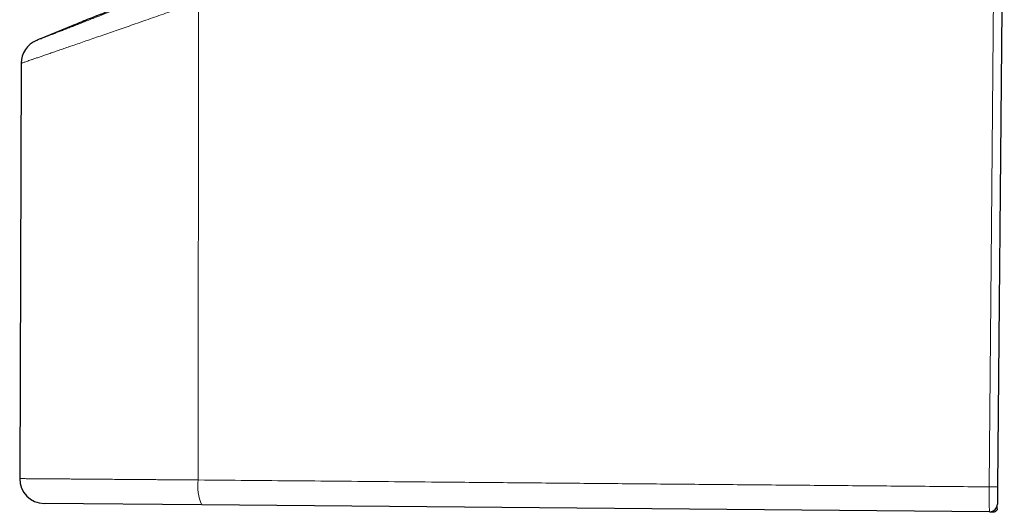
# Model space of a CAD drawing. Header units: millimetres. Extents: x 8 to 1162, y 12 to 2222.
# Tile 27 of 55: x 182 to 246, y 1521 to 1553. Entities that reach past the tile are written whole.
import ezdxf

# ---------------------------------------------------------------- set-up
doc = ezdxf.new("R2010")
doc.units = ezdxf.units.MM

msp = doc.modelspace()

# ---------------------------------------------------------------- linework, layer by layer
at = {"color": 8, "linetype": 'Continuous', "lineweight": 0}
for p, q in [((193.767, 1522.862), (193.783, 1553.777)), ((245.357, 1520.999), (245.358, 1521.12)), ((245.362, 1521.308), (245.363, 1521.308)), ((245.363, 1521.308), (245.362, 1521.308)), ((245.362, 1521.302), (245.363, 1521.308))]:
    msp.add_line(p, q, dxfattribs=at)
at = {"color": 7, "linetype": 'Continuous', "lineweight": 30}
for p, q in [((182.331, 1549.802), (182.238, 1522.95)), ((193.995, 1521.256), (183.824, 1521.345)), ((244.858, 1520.812), (193.995, 1521.256)), ((245.362, 1521.288), (245.362, 1521.302))]:
    msp.add_line(p, q, dxfattribs=at)
at = {"color": 7, "linetype": 'Continuous', "lineweight": 30, "flags": 128}
msp.add_lwpolyline([(245.811, 1572.649), (245.642, 1553.317), (245.373, 1522.411)], dxfattribs=at)
at = {"color": 8, "linetype": 'Continuous', "lineweight": 0, "flags": 128}
msp.add_lwpolyline([(244.841, 1522.417), (245.01, 1541.75), (245.273, 1571.794)], dxfattribs=at)
at = {"color": 7, "linetype": 'Continuous', "lineweight": 30}
for centre, radius, start, end in [((566.677, 627.674), 1000, 112.359258, 112.541776), ((183.931, 1549.796), 1.6, 112.44844, 179.7621), ((183.838, 1522.945), 1.6, 179.79903, 269.5), ((244.863, 1521.312), 0.5, 269.5, 358.80778)]:
    msp.add_arc(centre, radius, start, end, dxfattribs=at)
at = {"color": 8, "linetype": 'Continuous', "lineweight": 0}
for centre, radius, start, end in [((196.734, 1522.465), 2.993, 172.38537, 203.81953), ((244.531, 1472.363), 50.055, 89.03702, 89.64497)]:
    msp.add_arc(centre, radius, start, end, dxfattribs=at)
for points, knots in [([(183.32, 1551.274), (183.32, 1551.274), (183.319, 1551.274), (183.338, 1551.281), (183.377, 1551.296), (183.437, 1551.32), (183.517, 1551.351), (183.618, 1551.39), (183.741, 1551.438), (183.884, 1551.494), (184.05, 1551.558), (184.237, 1551.631), (184.447, 1551.713), (184.678, 1551.804), (184.931, 1551.902), (185.205, 1552.01), (185.502, 1552.126), (185.817, 1552.249), (186.153, 1552.38), (186.506, 1552.519), (186.878, 1552.665), (187.266, 1552.817), (187.673, 1552.977), (188.098, 1553.145), (188.541, 1553.319), (188.998, 1553.499), (189.461, 1553.682), (189.928, 1553.867), (190.399, 1554.053), (190.879, 1554.243), (191.371, 1554.438), (191.873, 1554.637), (192.386, 1554.841), (192.852, 1555.026), (193.149, 1555.145), (193.272, 1555.193)], [0, 0, 0, 0, 0.014055, 0.042186, 0.070318, 0.098668, 0.127017, 0.156051, 0.185084, 0.214352, 0.243619, 0.273824, 0.304091, 0.334548, 0.365068, 0.396306, 0.427609, 0.459108, 0.490673, 0.522484, 0.554359, 0.586427, 0.618558, 0.651415, 0.684338, 0.717458, 0.750644, 0.78245, 0.814312, 0.846341, 0.878426, 0.911143, 0.943917, 0.976866, 1, 1, 1, 1]), ([(193.783, 1553.777), (193.592, 1553.71), (193.209, 1553.576), (192.639, 1553.376), (192.073, 1553.178), (191.508, 1552.98), (190.946, 1552.784), (190.387, 1552.589), (189.837, 1552.397), (189.302, 1552.211), (188.784, 1552.03), (188.283, 1551.856), (187.795, 1551.687), (187.316, 1551.52), (186.849, 1551.359), (186.395, 1551.201), (185.958, 1551.05), (185.552, 1550.91), (185.177, 1550.781), (184.83, 1550.661), (184.502, 1550.548), (184.192, 1550.441), (183.9, 1550.341), (183.629, 1550.247), (183.381, 1550.162), (183.165, 1550.088), (182.979, 1550.024), (182.821, 1549.969), (182.684, 1549.922), (182.568, 1549.882), (182.474, 1549.85), (182.402, 1549.825), (182.355, 1549.809), (182.332, 1549.801), (182.333, 1549.802), (182.334, 1549.802)], [0, 0, 0, 0, 0.031309, 0.062669, 0.094191, 0.125766, 0.157969, 0.190231, 0.222673, 0.255178, 0.28663, 0.31814, 0.349828, 0.381576, 0.41403, 0.446551, 0.479279, 0.512078, 0.542092, 0.572163, 0.602408, 0.632712, 0.663706, 0.694766, 0.726027, 0.757358, 0.78537, 0.813432, 0.841649, 0.869919, 0.898793, 0.927725, 0.95683, 0.985993, 1, 1, 1, 1]), ([(182.238, 1522.95), (182.24, 1522.95), (182.244, 1522.95), (182.281, 1522.95), (182.34, 1522.95), (182.425, 1522.949), (182.532, 1522.948), (182.662, 1522.947), (182.815, 1522.946), (182.992, 1522.945), (183.192, 1522.943), (183.416, 1522.941), (183.665, 1522.939), (183.933, 1522.937), (184.22, 1522.935), (184.524, 1522.933), (184.85, 1522.93), (185.197, 1522.928), (185.564, 1522.925), (185.952, 1522.922), (186.36, 1522.919), (186.782, 1522.915), (187.216, 1522.912), (187.659, 1522.909), (188.119, 1522.905), (188.595, 1522.902), (189.089, 1522.898), (189.599, 1522.894), (190.122, 1522.89), (190.601, 1522.886), (191.031, 1522.883), (191.408, 1522.88), (191.79, 1522.877), (192.177, 1522.874), (192.568, 1522.871), (192.965, 1522.868), (193.364, 1522.865), (193.633, 1522.863), (193.767, 1522.862)], [0, 0, 0, 0, 0.028487, 0.058314, 0.088549, 0.118839, 0.148013, 0.177236, 0.206852, 0.236467, 0.266294, 0.296122, 0.326356, 0.356646, 0.38582, 0.415044, 0.444659, 0.474275, 0.504103, 0.53393, 0.564165, 0.594455, 0.623629, 0.652854, 0.682231, 0.711659, 0.741674, 0.771743, 0.801979, 0.83227, 0.853051, 0.873832, 0.894686, 0.915539, 0.936617, 0.957694, 0.978847, 1, 1, 1, 1]), ([(193.767, 1522.862), (194.821, 1522.853), (196.93, 1522.834), (200.097, 1522.807), (203.267, 1522.779), (206.439, 1522.751), (210.017, 1522.72), (214.003, 1522.686), (218.396, 1522.647), (222.793, 1522.609), (227.195, 1522.571), (231.601, 1522.532), (236.012, 1522.494), (240.425, 1522.456), (243.369, 1522.43), (244.841, 1522.417)], [0, 0, 0, 0, 0.0622704, 0.1245419, 0.1868133, 0.2490925, 0.3113718, 0.3974077, 0.4834463, 0.5694848, 0.6555208, 0.7416393, 0.8277604, 0.9138815, 1, 1, 1, 1]), ([(244.858, 1520.812), (244.857, 1520.814), (244.855, 1520.818), (244.852, 1520.85), (244.849, 1520.9), (244.846, 1520.97), (244.844, 1521.057), (244.842, 1521.161), (244.84, 1521.282), (244.839, 1521.416), (244.839, 1521.563), (244.838, 1521.721), (244.838, 1521.887), (244.839, 1522.06), (244.84, 1522.238), (244.841, 1522.357), (244.841, 1522.417)], [0, 0, 0, 0, 0.071895, 0.143791, 0.215164, 0.286764, 0.358137, 0.4294, 0.500889, 0.572151, 0.643375, 0.714825, 0.786049, 0.85729, 0.928759, 1, 1, 1, 1]), ([(245.359, 1521.15), (245.359, 1521.178), (245.36, 1521.241), (245.361, 1521.295), (245.362, 1521.303), (245.362, 1521.308)], [0, 0, 0, 0, 0.292025, 0.646053, 1, 1, 1, 1])]:
    msp.add_open_spline(points, degree=3, knots=knots, dxfattribs=at)
at = {"color": 7, "linetype": 'Continuous', "lineweight": 30}
for points, knots in [([(193.131, 1555.197), (193.001, 1555.145), (192.736, 1555.04), (192.343, 1554.884), (191.95, 1554.728), (191.563, 1554.575), (191.179, 1554.423), (190.801, 1554.273), (190.428, 1554.126), (190.065, 1553.983), (189.722, 1553.848), (189.4, 1553.721), (189.097, 1553.602), (188.805, 1553.487), (188.523, 1553.376), (188.252, 1553.27), (187.993, 1553.168), (187.749, 1553.072), (187.529, 1552.986), (187.332, 1552.909), (187.157, 1552.84), (186.995, 1552.777), (186.847, 1552.719), (186.714, 1552.667), (186.597, 1552.621), (186.496, 1552.581), (186.415, 1552.55), (186.353, 1552.526), (186.308, 1552.508), (186.278, 1552.496), (186.263, 1552.49), (186.264, 1552.491), (186.264, 1552.491)], [0, 0, 0, 0, 0.034582, 0.070354, 0.106125, 0.142159, 0.178193, 0.215082, 0.25197, 0.289167, 0.326363, 0.360542, 0.39472, 0.429163, 0.463605, 0.498913, 0.53422, 0.569842, 0.605464, 0.637225, 0.668986, 0.700992, 0.732997, 0.765795, 0.798594, 0.831675, 0.864757, 0.894534, 0.924312, 0.954307, 0.984302, 1, 1, 1, 1]), ([(245.373, 1522.411), (245.372, 1522.35), (245.371, 1522.227), (245.369, 1522.047), (245.368, 1521.877), (245.366, 1521.722), (245.365, 1521.586), (245.364, 1521.474), (245.363, 1521.388), (245.363, 1521.338), (245.363, 1521.312), (245.363, 1521.309), (245.363, 1521.308)], [0, 0, 0, 0, 0.105386, 0.21383, 0.319215, 0.427651, 0.53313, 0.641658, 0.747333, 0.856062, 0.927571, 1, 1, 1, 1]), ([(245.357, 1520.999), (245.355, 1520.978), (245.35, 1520.936), (245.318, 1520.88), (245.27, 1520.833), (245.198, 1520.793), (245.101, 1520.77), (244.979, 1520.772), (244.897, 1520.798), (244.853, 1520.812)], [0, 0, 0, 0, 0.100903, 0.201181, 0.306253, 0.419762, 0.588051, 0.779949, 1, 1, 1, 1]), ([(245.358, 1521.139), (245.358, 1521.141), (245.358, 1521.145), (245.358, 1521.152), (245.358, 1521.16), (245.357, 1521.167), (245.357, 1521.174), (245.357, 1521.18), (245.357, 1521.186), (245.357, 1521.192), (245.357, 1521.198), (245.357, 1521.203), (245.357, 1521.207), (245.356, 1521.21), (245.356, 1521.21), (245.356, 1521.21)], [0, 0, 0, 0, 0.039904, 0.143192, 0.241601, 0.335155, 0.423857, 0.507707, 0.580309, 0.648836, 0.713289, 0.776644, 0.841889, 0.909025, 1, 1, 1, 1]), ([(245.358, 1521.12), (245.358, 1521.125), (245.358, 1521.137), (245.359, 1521.145), (245.359, 1521.15)], [0, 0, 0, 0, 0.356622, 1, 1, 1, 1])]:
    msp.add_open_spline(points, degree=3, knots=knots, dxfattribs=at)

doc.saveas('drawing.dxf')
